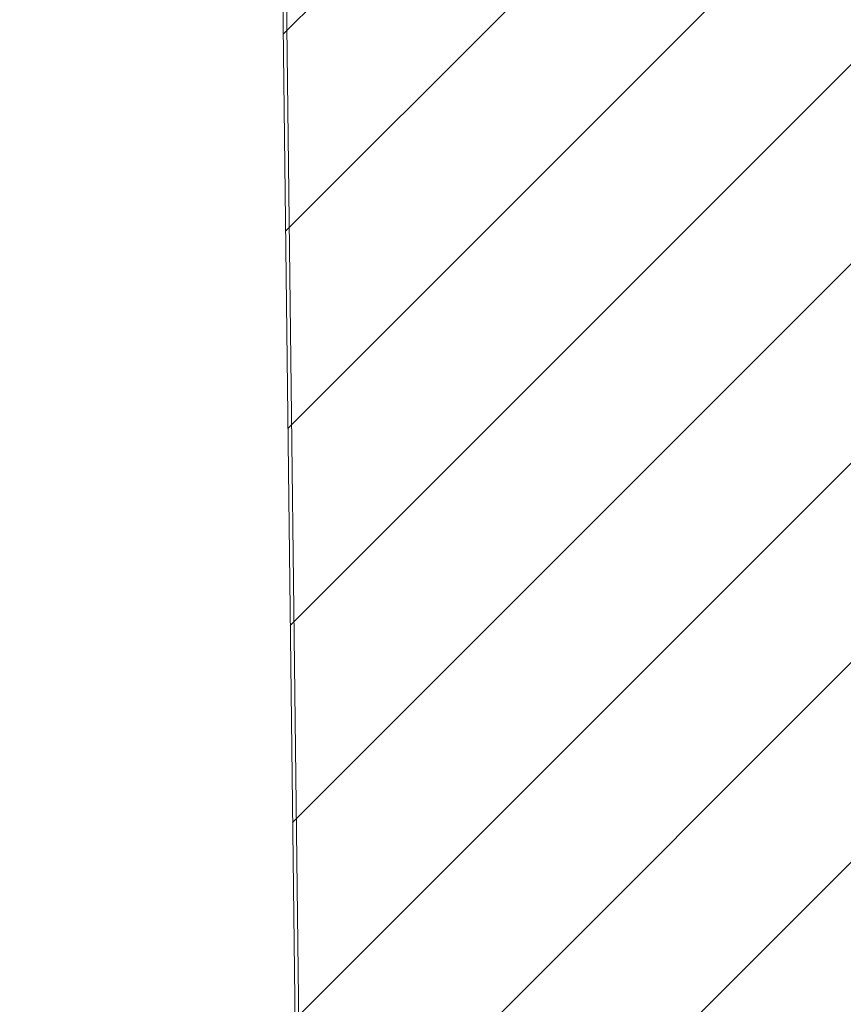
# Model space of a CAD drawing. Header units: millimetres. Extents: x 82175 to 237000, y 24756 to 471700.
# Tile 227 of 256: x 123476 to 124528, y 386787 to 388044. Entities that reach past the tile are written whole.
import ezdxf

# ---------------------------------------------------------------- set-up
doc = ezdxf.new("R2010")
doc.units = ezdxf.units.MM
doc.layers.add('- PRZEGRODY PROJEKTOWANE', color=8, linetype='Continuous')
doc.layers.add('z JAN', color=8, linetype='Continuous')

msp = doc.modelspace()

# ---------------------------------------------------------------- hatches: boundary and pattern name
at = {"layer": '- PRZEGRODY PROJEKTOWANE', "linetype": 'Continuous', "lineweight": 15}
h = msp.add_hatch(dxfattribs=at)
h.set_pattern_fill('Bloczki_ceramiczne_0002', color=8, style=0, pattern_type=2)
h.set_pattern_definition([(45, (-135208.59, 662558.78), (-127.27922, 127.27922), [])])
h.paths.add_polyline_path([(123796.2, 389435.4), (123986.2, 373458.8), (124135.3, 373250.4), (126631.9, 373244.7), (126631.9, 389419.7)])

# ---------------------------------------------------------------- linework, layer by layer
at = {"layer": '- PRZEGRODY PROJEKTOWANE', "color": 8, "linetype": 'Continuous', "lineweight": 13, "ltscale": 100, "flags": 128}
msp.add_lwpolyline([(123796.2, 389435.4), (123986.2, 373458.8), (124135.3, 373250.4), (126631.9, 373244.7), (126631.9, 389419.7)], close=True, dxfattribs=at)
at = {"layer": 'z JAN', "color": 8, "linetype": 'Continuous', "lineweight": 13, "ltscale": 100, "flags": 128}
msp.add_lwpolyline([(122780, 386531), (122780, 389890.6), (122863.8, 389890.2), (122871.8, 391325.3), (123779.5, 391320.3), (123802.2, 389435.3), (123800.8, 389435.3), (123990, 373733.6), (122860, 373736.5), (122860, 386531)], close=True, dxfattribs=at)

doc.saveas('drawing.dxf')
